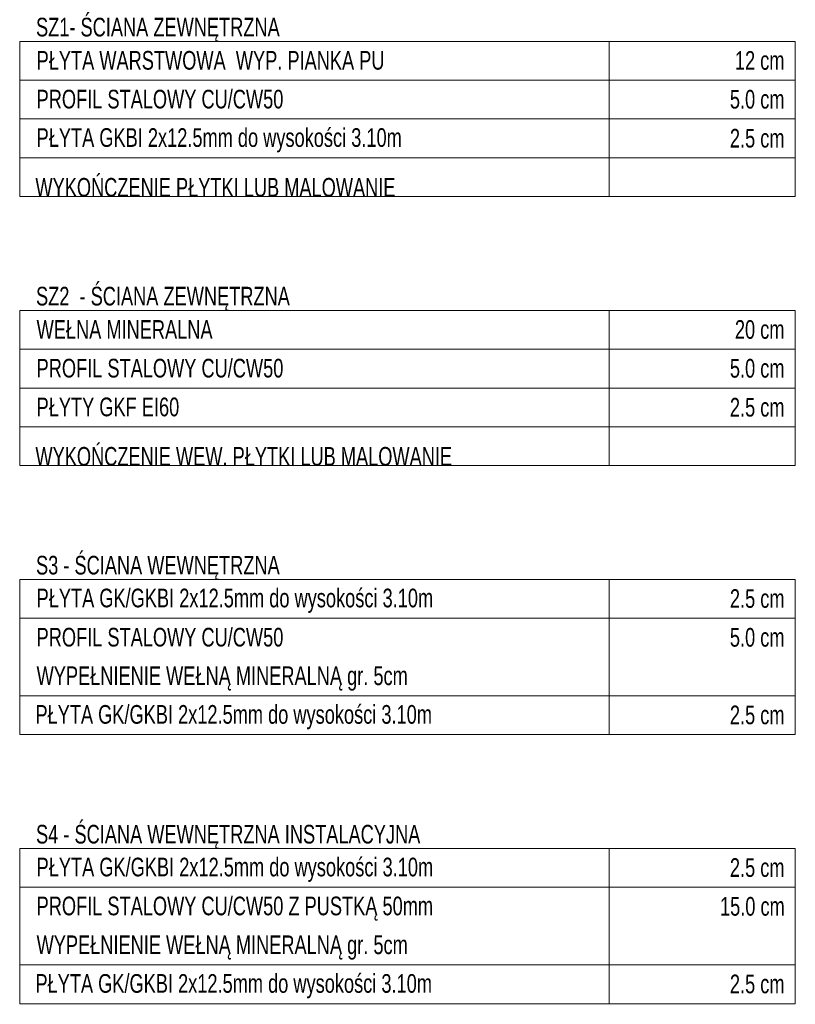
# Model space of a CAD drawing. Header units: millimetres. Extents: x -19278 to 18011, y -32369 to 41467.
# Tile 2 of 64: x 5617 to 10731, y -9793 to -3306. Entities that reach past the tile are written whole.
import ezdxf
from ezdxf.xclip import XClip

# ---------------------------------------------------------------- set-up
doc = ezdxf.new("R2010")
doc.units = ezdxf.units.MM
doc.header["$MEASUREMENT"] = 0
doc.header["$XCLIPFRAME"] = 0
doc.layers.add('2D - Rysunki i Obrazki', color=7, linetype='Continuous')
doc.layers.add('PT.A.01_1_0_Nr_pióra__40_Nr_pióra__7', color=7, linetype='Continuous', lineweight=18)
doc.styles.add('GENERATED_STYLE_4', font='txt')

# ---------------------------------------------------------------- blocks, each defined once
blk = doc.blocks.new('Rysunek_1_1', base_point=(2114.4, 3072.6))
at = {"layer": 'PT.A.01_1_0_Nr_pióra__40_Nr_pióra__7', "linetype": 'Continuous'}
for p, q in [((5617.4, -3448.7), (5617.4, -4471.4)), ((9503.4, -4471.4), (9503.4, -3448.7)), ((10730.5, -4471.4), (10730.5, -3448.7)), ((5617.4, -5221.4), (5617.4, -6244)), ((9503.4, -6244), (9503.4, -5221.4)), ((10730.5, -6244), (10730.5, -5221.4)), ((5617.4, -6994), (5617.4, -8016.6)), ((9503.4, -8016.6), (9503.4, -6994)), ((10730.5, -8016.6), (10730.5, -6994)), ((5617.4, -8766.6), (5617.4, -9789.2)), ((9503.4, -9789.2), (9503.4, -8766.6)), ((10730.5, -9789.2), (10730.5, -8766.6))]:
    blk.add_line(p, q, dxfattribs=at)
at = {"layer": 'PT.A.01_1_0_Nr_pióra__40_Nr_pióra__7', "linetype": 'Continuous', "flags": 128}
for points in [[(5617.4, -3448.7), (10730.5, -3448.7)], [(5617.4, -3704.4), (10730.5, -3704.4)], [(5617.4, -3960), (10730.5, -3960)], [(5617.4, -3960), (10730.5, -3960)], [(5617.4, -4215.7), (10730.5, -4215.7)], [(5617.4, -4471.4), (10730.5, -4471.4)], [(5617.4, -5221.4), (10730.5, -5221.4)], [(5617.4, -5477), (10730.5, -5477)], [(5617.4, -5732.7), (10730.5, -5732.7)], [(5617.4, -5732.7), (10730.5, -5732.7)], [(5617.4, -5988.3), (10730.5, -5988.3)], [(5617.4, -6244), (10730.5, -6244)], [(5617.4, -6994), (10730.5, -6994)], [(5617.4, -7249.6), (10730.5, -7249.6)], [(5617.4, -7761), (10730.5, -7761)], [(5617.4, -8016.6), (10730.5, -8016.6)], [(5617.4, -8766.6), (10730.5, -8766.6)], [(5617.4, -9022.3), (10730.5, -9022.3)], [(5617.4, -9533.6), (10730.5, -9533.6)], [(5617.4, -9789.2), (10730.5, -9789.2)]]:
    blk.add_lwpolyline(points, dxfattribs=at)
at = {"layer": 'PT.A.01_1_0_Nr_pióra__40_Nr_pióra__7', "linetype": 'Continuous', "char_height": 122.715, "attachment_point": 7, "rotation": 0.00059, "style": 'GENERATED_STYLE_4'}
for s, insert in [('\\A1;{\\W0.700000x;\\fArial|b0|i0|c238|p38;SZ1- ŚCIANA ZEWNĘTRZNA}', (5725.2, -3453)), ('\\A1;{\\W0.700000x;\\fArial|b0|i0|c238|p38;PŁYTA WARSTWOWA  WYP. PIANKA PU}', (5729, -3636.5)), ('\\A1;{\\W0.700000x;\\fArial|b0|i0|c238|p38;12 cm}', (10332.2, -3637.2)), ('\\A1;{\\W0.700000x;\\fArial|b0|i0|c238|p38;PROFIL STALOWY CU/CW50}', (5729, -3892.1)), ('\\A1;{\\W0.700000x;\\fArial|b0|i0|c238|p38;5.0 cm}', (10299.2, -3892.9)), ('\\A1;{\\W0.700000x;\\fArial|b0|i0|c238|p38;PŁYTA GKBI 2x12.5mm do wysokości 3.10m}', (5729, -4180.6)), ('\\A1;{\\W0.700000x;\\fArial|b0|i0|c238|p38;2.5 cm}', (10299.2, -4149.6)), ('\\A1;{\\W0.700000x;\\fArial|b0|i0|c238|p38;WYKOŃCZENIE PŁYTKI LUB MALOWANIE}', (5721.2, -4473.2)), ('\\A1;{\\W0.700000x;\\fArial|b0|i0|c238|p38;SZ2  - ŚCIANA ZEWNĘTRZNA}', (5725.2, -5225.7)), ('\\A1;{\\W0.700000x;\\fArial|b0|i0|c238|p38;WEŁNA MINERALNA }', (5729, -5408.2)), ('\\A1;{\\W0.700000x;\\fArial|b0|i0|c238|p38;20 cm}', (10332.2, -5409.9)), ('\\A1;{\\W0.700000x;\\fArial|b0|i0|c238|p38;PROFIL STALOWY CU/CW50}', (5729, -5664.8)), ('\\A1;{\\W0.700000x;\\fArial|b0|i0|c238|p38;5.0 cm}', (10299.2, -5665.6)), ('\\A1;{\\W0.700000x;\\fArial|b0|i0|c238|p38;PŁYTY GKF EI60}', (5729, -5920.4)), ('\\A1;{\\W0.700000x;\\fArial|b0|i0|c238|p38;2.5 cm}', (10299.2, -5922.3)), ('\\A1;{\\W0.700000x;\\fArial|b0|i0|c238|p38;WYKOŃCZENIE WEW. PŁYTKI LUB MALOWANIE}', (5721.2, -6245.8)), ('\\A1;{\\W0.700000x;\\fArial|b0|i0|c238|p38;S3 - ŚCIANA WEWNĘTRZNA}', (5725.2, -6998.3)), ('\\A1;{\\W0.700000x;\\fArial|b0|i0|c238|p38;PŁYTA GK/GKBI 2x12.5mm do wysokości 3.10m}', (5729, -7214.5)), ('\\A1;{\\W0.700000x;\\fArial|b0|i0|c238|p38;2.5 cm}', (10299.2, -7182.5)), ('\\A1;{\\W0.700000x;\\fArial|b0|i0|c238|p38;PROFIL STALOWY CU/CW50}', (5729, -7437.4)), ('\\A1;{\\W0.700000x;\\fArial|b0|i0|c238|p38;5.0 cm}', (10299.2, -7438.2)), ('\\A1;{\\W0.700000x;\\fArial|b0|i0|c238|p38;WYPEŁNIENIE WEŁNĄ MINERALNĄ gr. 5cm}', (5729, -7726.9)), ('\\A1;{\\W0.700000x;\\fArial|b0|i0|c238|p38;PŁYTA GK/GKBI 2x12.5mm do wysokości 3.10m}', (5721.2, -7981.5)), ('\\A1;{\\W0.700000x;\\fArial|b0|i0|c238|p38;2.5 cm}', (10299.2, -7949.5)), ('\\A1;{\\W0.700000x;\\fArial|b0|i0|c238|p38;S4 - ŚCIANA WEWNĘTRZNA INSTALACYJNA}', (5725.2, -8770.9)), ('\\A1;{\\W0.700000x;\\fArial|b0|i0|c238|p38;PŁYTA GK/GKBI 2x12.5mm do wysokości 3.10m}', (5729, -8987.1)), ('\\A1;{\\W0.700000x;\\fArial|b0|i0|c238|p38;2.5 cm}', (10299.2, -8955.2)), ('\\A1;{\\W0.700000x;\\fArial|b0|i0|c238|p38;PROFIL STALOWY CU/CW50 Z PUSTKĄ 50mm}', (5729, -9242.8)), ('\\A1;{\\W0.700000x;\\fArial|b0|i0|c238|p38;15.0 cm}', (10234, -9210.8)), ('\\A1;{\\W0.700000x;\\fArial|b0|i0|c238|p38;WYPEŁNIENIE WEŁNĄ MINERALNĄ gr. 5cm}', (5729, -9499.5)), ('\\A1;{\\W0.700000x;\\fArial|b0|i0|c238|p38;2.5 cm}', (10299.2, -9722.1)), ('\\A1;{\\W0.700000x;\\fArial|b0|i0|c238|p38;PŁYTA GK/GKBI 2x12.5mm do wysokości 3.10m}', (5721.2, -9754.1))]:
    blk.add_mtext(s, dxfattribs=dict(at, insert=insert))

msp = doc.modelspace()

# ---------------------------------------------------------------- block references
at = {"layer": '2D - Rysunki i Obrazki', "color": 151, "linetype": 'Continuous', "lineweight": 13, "true_color": 0x80c2ff}
ref = msp.add_blockref('Rysunek_1_1', (2114.4, 3072.6), dxfattribs=at)
XClip(ref).set_block_clipping_path([(-11177.5234049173, -36557.2258517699), (29952.3944637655, -28108.1790241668), (15406.2423630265, 42702.4169420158), (-25723.6755056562, 34253.3701144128)])

doc.saveas('drawing.dxf')
